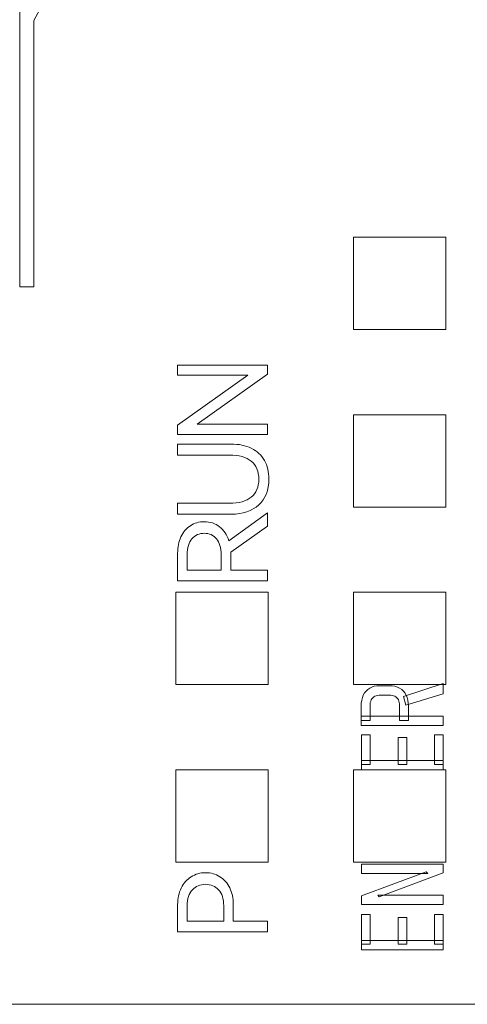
# Model space of a CAD drawing. Header units: inches. Extents: x 830 to 2908, y -1046 to 167.
# Tile 18 of 62: x 2610 to 2616, y -821 to -808. Entities that reach past the tile are written whole.
import ezdxf

# ---------------------------------------------------------------- set-up
doc = ezdxf.new("R2010")
doc.units = ezdxf.units.IN
doc.header["$LTSCALE"] = 23.1
doc.header["$MEASUREMENT"] = 0
doc.layers.get('0').update_dxf_attribs({"lineweight": 18})
doc.layers.add('layer 1', color=7, linetype='Continuous')

msp = doc.modelspace()

# ---------------------------------------------------------------- linework, layer by layer
at = {"color": 32, "linetype": 'Continuous', "lineweight": 0, "true_color": 0xcd6928}
for p, q in [((2609.93, -811.313), (2609.93, -795.813)), ((2610.13, -807.565), (2610.88, -806.153)), ((2610.13, -807.565), (2610.13, -811.313)), ((2610.13, -811.313), (2609.93, -811.313))]:
    msp.add_line(p, q, dxfattribs=at)
at = {"color": 7, "linetype": 'Continuous', "lineweight": 0}
msp.add_line((2608.034, -821.413), (2704.63, -821.413), dxfattribs=at)
at = {"layer": 'layer 1', "color": 250, "lineweight": 0}
for points in [[(2614.628, -811.913), (2614.628, -811.913), (2614.628, -810.613), (2614.628, -810.613), (2614.628, -810.613), (2614.628, -810.613), (2615.928, -810.613), (2615.928, -810.613), (2615.928, -810.613), (2615.928, -810.613), (2615.928, -811.913), (2615.928, -811.913), (2615.928, -811.913), (2615.928, -811.913), (2614.628, -811.913), (2614.628, -811.913)], [(2614.628, -814.413), (2614.628, -814.413), (2614.628, -813.113), (2614.628, -813.113), (2614.628, -813.113), (2614.628, -813.113), (2615.928, -813.113), (2615.928, -813.113), (2615.928, -813.113), (2615.928, -813.113), (2615.928, -814.413), (2615.928, -814.413), (2615.928, -814.413), (2615.928, -814.413), (2614.628, -814.413), (2614.628, -814.413)], [(2612.128, -816.913), (2612.128, -816.913), (2612.128, -815.613), (2612.128, -815.613), (2612.128, -815.613), (2612.128, -815.613), (2613.428, -815.613), (2613.428, -815.613), (2613.428, -815.613), (2613.428, -815.613), (2613.428, -816.913), (2613.428, -816.913), (2613.428, -816.913), (2613.428, -816.913), (2612.128, -816.913), (2612.128, -816.913)], [(2614.628, -816.913), (2614.628, -816.913), (2614.628, -815.613), (2614.628, -815.613), (2614.628, -815.613), (2614.628, -815.613), (2615.928, -815.613), (2615.928, -815.613), (2615.928, -815.613), (2615.928, -815.613), (2615.928, -816.913), (2615.928, -816.913), (2615.928, -816.913), (2615.928, -816.913), (2614.628, -816.913), (2614.628, -816.913)], [(2612.128, -819.413), (2612.128, -819.413), (2612.128, -818.113), (2612.128, -818.113), (2612.128, -818.113), (2612.128, -818.113), (2613.428, -818.113), (2613.428, -818.113), (2613.428, -818.113), (2613.428, -818.113), (2613.428, -819.413), (2613.428, -819.413), (2613.428, -819.413), (2613.428, -819.413), (2612.128, -819.413), (2612.128, -819.413)], [(2614.628, -819.413), (2614.628, -819.413), (2614.628, -818.113), (2614.628, -818.113), (2614.628, -818.113), (2614.628, -818.113), (2615.928, -818.113), (2615.928, -818.113), (2615.928, -818.113), (2615.928, -818.113), (2615.928, -819.413), (2615.928, -819.413), (2615.928, -819.413), (2615.928, -819.413), (2614.628, -819.413), (2614.628, -819.413)]]:
    msp.add_open_spline(points, degree=3, knots=[0, 0, 0, 0, 0.25, 0.25, 0.25, 0.25, 0.5, 0.5, 0.5, 0.5, 0.75, 0.75, 0.75, 0.75, 1, 1, 1, 1], dxfattribs=at)
at = {"layer": 'layer 1', "color": 32, "lineweight": 0}
for points, knots in [([(2612.153, -813.262), (2612.153, -813.262), (2613.143, -812.558), (2613.143, -812.558), (2613.143, -812.558), (2613.143, -812.558), (2612.153, -812.558), (2612.153, -812.558), (2612.153, -812.558), (2612.153, -812.558), (2612.153, -812.413), (2612.153, -812.413), (2612.153, -812.413), (2612.153, -812.413), (2613.418, -812.413), (2613.418, -812.413), (2613.418, -812.413), (2613.418, -812.413), (2613.418, -812.543), (2613.418, -812.543), (2613.418, -812.543), (2613.418, -812.543), (2612.426, -813.246), (2612.426, -813.246), (2612.426, -813.246), (2612.426, -813.246), (2613.418, -813.246), (2613.418, -813.246), (2613.418, -813.246), (2613.418, -813.246), (2613.418, -813.391), (2613.418, -813.391), (2613.418, -813.391), (2613.418, -813.391), (2612.153, -813.391), (2612.153, -813.391), (2612.153, -813.391), (2612.153, -813.391), (2612.153, -813.262), (2612.153, -813.262)], [0, 0, 0, 0, 0.1, 0.1, 0.1, 0.1, 0.2, 0.2, 0.2, 0.2, 0.3, 0.3, 0.3, 0.3, 0.4, 0.4, 0.4, 0.4, 0.5, 0.5, 0.5, 0.5, 0.6, 0.6, 0.6, 0.6, 0.7, 0.7, 0.7, 0.7, 0.8, 0.8, 0.8, 0.8, 0.9, 0.9, 0.9, 0.9, 1, 1, 1, 1]), ([(2612.153, -813.68), (2612.153, -813.68), (2612.153, -813.526), (2612.153, -813.526), (2612.153, -813.526), (2612.153, -813.526), (2612.906, -813.526), (2612.906, -813.526), (2612.906, -813.526), (2613.014, -813.526), (2613.109, -813.546), (2613.189, -813.585), (2613.189, -813.585), (2613.269, -813.624), (2613.331, -813.681), (2613.373, -813.755), (2613.373, -813.755), (2613.416, -813.83), (2613.437, -813.918), (2613.437, -814.021), (2613.437, -814.021), (2613.437, -814.175), (2613.39, -814.296), (2613.295, -814.383), (2613.295, -814.383), (2613.201, -814.47), (2613.071, -814.513), (2612.906, -814.513), (2612.906, -814.513), (2612.906, -814.513), (2612.153, -814.513), (2612.153, -814.513), (2612.153, -814.513), (2612.153, -814.513), (2612.153, -814.36), (2612.153, -814.36), (2612.153, -814.36), (2612.153, -814.36), (2612.882, -814.36), (2612.882, -814.36), (2612.882, -814.36), (2613.016, -814.36), (2613.118, -814.331), (2613.189, -814.273), (2613.189, -814.273), (2613.26, -814.216), (2613.295, -814.131), (2613.295, -814.021), (2613.295, -814.021), (2613.295, -813.91), (2613.26, -813.825), (2613.189, -813.767), (2613.189, -813.767), (2613.118, -813.709), (2613.016, -813.68), (2612.882, -813.68), (2612.882, -813.68), (2612.882, -813.68), (2612.153, -813.68), (2612.153, -813.68)], [0, 0, 0, 0, 0.066667, 0.066667, 0.066667, 0.066667, 0.133333, 0.133333, 0.133333, 0.133333, 0.2, 0.2, 0.2, 0.2, 0.266667, 0.266667, 0.266667, 0.266667, 0.333333, 0.333333, 0.333333, 0.333333, 0.4, 0.4, 0.4, 0.4, 0.466667, 0.466667, 0.466667, 0.466667, 0.533333, 0.533333, 0.533333, 0.533333, 0.6, 0.6, 0.6, 0.6, 0.666667, 0.666667, 0.666667, 0.666667, 0.733333, 0.733333, 0.733333, 0.733333, 0.8, 0.8, 0.8, 0.8, 0.866667, 0.866667, 0.866667, 0.866667, 0.933333, 0.933333, 0.933333, 0.933333, 1, 1, 1, 1]), ([(2613.418, -814.493), (2613.418, -814.493), (2613.418, -814.682), (2613.418, -814.682), (2613.418, -814.682), (2613.418, -814.682), (2612.9, -815.048), (2612.9, -815.048), (2612.9, -815.048), (2612.9, -815.048), (2612.9, -815.064), (2612.9, -815.064), (2612.9, -815.064), (2612.9, -815.064), (2612.9, -815.299), (2612.9, -815.299), (2612.9, -815.299), (2612.9, -815.299), (2613.418, -815.299), (2613.418, -815.299), (2613.418, -815.299), (2613.418, -815.299), (2613.418, -815.453), (2613.418, -815.453), (2613.418, -815.453), (2613.418, -815.453), (2612.153, -815.453), (2612.153, -815.453), (2612.153, -815.453), (2612.153, -815.453), (2612.153, -815.064), (2612.153, -815.064), (2612.153, -815.064), (2612.153, -814.977), (2612.169, -814.9), (2612.2, -814.833), (2612.2, -814.833), (2612.231, -814.766), (2612.275, -814.713), (2612.332, -814.676), (2612.332, -814.676), (2612.389, -814.638), (2612.454, -814.619), (2612.528, -814.619), (2612.528, -814.619), (2612.611, -814.619), (2612.683, -814.643), (2612.743, -814.69), (2612.743, -814.69), (2612.804, -814.737), (2612.847, -814.803), (2612.874, -814.886), (2612.874, -814.886), (2612.874, -814.886), (2613.418, -814.493), (2613.418, -814.493)], [0, 0, 0, 0, 0.071429, 0.071429, 0.071429, 0.071429, 0.142857, 0.142857, 0.142857, 0.142857, 0.214286, 0.214286, 0.214286, 0.214286, 0.285714, 0.285714, 0.285714, 0.285714, 0.357143, 0.357143, 0.357143, 0.357143, 0.428571, 0.428571, 0.428571, 0.428571, 0.5, 0.5, 0.5, 0.5, 0.571429, 0.571429, 0.571429, 0.571429, 0.642857, 0.642857, 0.642857, 0.642857, 0.714286, 0.714286, 0.714286, 0.714286, 0.785714, 0.785714, 0.785714, 0.785714, 0.857143, 0.857143, 0.857143, 0.857143, 0.928571, 0.928571, 0.928571, 0.928571, 1, 1, 1, 1]), ([(2612.288, -815.299), (2612.288, -815.299), (2612.765, -815.299), (2612.765, -815.299), (2612.765, -815.299), (2612.765, -815.299), (2612.765, -815.083), (2612.765, -815.083), (2612.765, -815.083), (2612.765, -814.985), (2612.743, -814.91), (2612.7, -814.859), (2612.7, -814.859), (2612.657, -814.808), (2612.599, -814.782), (2612.528, -814.782), (2612.528, -814.782), (2612.457, -814.782), (2612.399, -814.808), (2612.354, -814.859), (2612.354, -814.859), (2612.31, -814.91), (2612.288, -814.985), (2612.288, -815.083), (2612.288, -815.083), (2612.288, -815.083), (2612.288, -815.299), (2612.288, -815.299)], [0, 0, 0, 0, 0.142857, 0.142857, 0.142857, 0.142857, 0.285714, 0.285714, 0.285714, 0.285714, 0.428571, 0.428571, 0.428571, 0.428571, 0.571429, 0.571429, 0.571429, 0.571429, 0.714286, 0.714286, 0.714286, 0.714286, 0.857143, 0.857143, 0.857143, 0.857143, 1, 1, 1, 1]), ([(2615.277, -817.419), (2615.277, -817.419), (2615.277, -817.206), (2615.277, -817.206), (2615.277, -817.206), (2615.277, -817.175), (2615.271, -817.149), (2615.26, -817.127), (2615.26, -817.127), (2615.248, -817.105), (2615.232, -817.088), (2615.21, -817.077), (2615.21, -817.077), (2615.188, -817.065), (2615.162, -817.06), (2615.131, -817.06), (2615.131, -817.06), (2615.131, -817.06), (2615.013, -817.06), (2615.013, -817.06), (2615.013, -817.06), (2614.981, -817.06), (2614.953, -817.065), (2614.93, -817.077), (2614.93, -817.077), (2614.907, -817.088), (2614.89, -817.105), (2614.878, -817.127), (2614.878, -817.127), (2614.866, -817.149), (2614.86, -817.175), (2614.86, -817.206), (2614.86, -817.206), (2614.86, -817.206), (2614.86, -817.419), (2614.86, -817.419), (2614.86, -817.419), (2614.86, -817.419), (2614.736, -817.419), (2614.736, -817.419), (2614.736, -817.419), (2614.736, -817.419), (2614.736, -817.217), (2614.736, -817.217), (2614.736, -817.217), (2614.736, -817.156), (2614.746, -817.104), (2614.766, -817.061), (2614.766, -817.061), (2614.786, -817.017), (2614.817, -816.984), (2614.856, -816.962), (2614.856, -816.962), (2614.895, -816.939), (2614.942, -816.928), (2614.997, -816.928), (2614.997, -816.928), (2614.997, -816.928), (2615.132, -816.928), (2615.132, -816.928), (2615.132, -816.928), (2615.188, -816.928), (2615.237, -816.939), (2615.277, -816.962), (2615.277, -816.962), (2615.318, -816.984), (2615.349, -817.017), (2615.37, -817.061), (2615.37, -817.061), (2615.391, -817.104), (2615.401, -817.156), (2615.401, -817.217), (2615.401, -817.217), (2615.401, -817.217), (2615.401, -817.419), (2615.401, -817.419), (2615.401, -817.419), (2615.401, -817.419), (2615.277, -817.419), (2615.277, -817.419)], [0, 0, 0, 0, 0.05, 0.05, 0.05, 0.05, 0.1, 0.1, 0.1, 0.1, 0.15, 0.15, 0.15, 0.15, 0.2, 0.2, 0.2, 0.2, 0.25, 0.25, 0.25, 0.25, 0.3, 0.3, 0.3, 0.3, 0.35, 0.35, 0.35, 0.35, 0.4, 0.4, 0.4, 0.4, 0.45, 0.45, 0.45, 0.45, 0.5, 0.5, 0.5, 0.5, 0.55, 0.55, 0.55, 0.55, 0.6, 0.6, 0.6, 0.6, 0.65, 0.65, 0.65, 0.65, 0.7, 0.7, 0.7, 0.7, 0.75, 0.75, 0.75, 0.75, 0.8, 0.8, 0.8, 0.8, 0.85, 0.85, 0.85, 0.85, 0.9, 0.9, 0.9, 0.9, 0.95, 0.95, 0.95, 0.95, 1, 1, 1, 1]), ([(2615.366, -817.2), (2615.366, -817.2), (2615.329, -817.079), (2615.329, -817.079), (2615.329, -817.079), (2615.329, -817.079), (2615.889, -816.895), (2615.889, -816.895), (2615.889, -816.895), (2615.889, -816.895), (2615.889, -817.043), (2615.889, -817.043), (2615.889, -817.043), (2615.889, -817.043), (2615.366, -817.2), (2615.366, -817.2)], [0, 0, 0, 0, 0.25, 0.25, 0.25, 0.25, 0.5, 0.5, 0.5, 0.5, 0.75, 0.75, 0.75, 0.75, 1, 1, 1, 1]), ([(2614.736, -817.489), (2614.736, -817.489), (2614.736, -817.357), (2614.736, -817.357), (2614.736, -817.357), (2614.736, -817.357), (2615.889, -817.357), (2615.889, -817.357), (2615.889, -817.357), (2615.889, -817.357), (2615.889, -817.489), (2615.889, -817.489), (2615.889, -817.489), (2615.889, -817.489), (2614.736, -817.489), (2614.736, -817.489)], [0, 0, 0, 0, 0.25, 0.25, 0.25, 0.25, 0.5, 0.5, 0.5, 0.5, 0.75, 0.75, 0.75, 0.75, 1, 1, 1, 1]), ([(2614.738, -818.035), (2614.738, -818.035), (2614.738, -817.619), (2614.738, -817.619), (2614.738, -817.619), (2614.738, -817.619), (2614.862, -817.619), (2614.862, -817.619), (2614.862, -817.619), (2614.862, -817.619), (2614.862, -818.035), (2614.862, -818.035), (2614.862, -818.035), (2614.862, -818.035), (2614.738, -818.035), (2614.738, -818.035)], [0, 0, 0, 0, 0.25, 0.25, 0.25, 0.25, 0.5, 0.5, 0.5, 0.5, 0.75, 0.75, 0.75, 0.75, 1, 1, 1, 1]), ([(2615.255, -818.035), (2615.255, -818.035), (2615.255, -817.659), (2615.255, -817.659), (2615.255, -817.659), (2615.255, -817.659), (2615.38, -817.659), (2615.38, -817.659), (2615.38, -817.659), (2615.38, -817.659), (2615.38, -818.035), (2615.38, -818.035), (2615.38, -818.035), (2615.38, -818.035), (2615.255, -818.035), (2615.255, -818.035)], [0, 0, 0, 0, 0.25, 0.25, 0.25, 0.25, 0.5, 0.5, 0.5, 0.5, 0.75, 0.75, 0.75, 0.75, 1, 1, 1, 1]), ([(2615.766, -818.035), (2615.766, -818.035), (2615.766, -817.619), (2615.766, -817.619), (2615.766, -817.619), (2615.766, -817.619), (2615.89, -817.619), (2615.89, -817.619), (2615.89, -817.619), (2615.89, -817.619), (2615.89, -818.035), (2615.89, -818.035), (2615.89, -818.035), (2615.89, -818.035), (2615.766, -818.035), (2615.766, -818.035)], [0, 0, 0, 0, 0.25, 0.25, 0.25, 0.25, 0.5, 0.5, 0.5, 0.5, 0.75, 0.75, 0.75, 0.75, 1, 1, 1, 1]), ([(2614.738, -818.114), (2614.738, -818.114), (2614.738, -817.981), (2614.738, -817.981), (2614.738, -817.981), (2614.738, -817.981), (2615.89, -817.981), (2615.89, -817.981), (2615.89, -817.981), (2615.89, -817.981), (2615.89, -818.114), (2615.89, -818.114), (2615.89, -818.114), (2615.89, -818.114), (2614.738, -818.114), (2614.738, -818.114)], [0, 0, 0, 0, 0.25, 0.25, 0.25, 0.25, 0.5, 0.5, 0.5, 0.5, 0.75, 0.75, 0.75, 0.75, 1, 1, 1, 1]), ([(2614.738, -820.008), (2614.738, -820.008), (2614.738, -819.888), (2614.738, -819.888), (2614.738, -819.888), (2614.738, -819.888), (2615.652, -819.548), (2615.652, -819.548), (2615.652, -819.548), (2615.652, -819.548), (2615.673, -819.57), (2615.673, -819.57), (2615.673, -819.57), (2615.673, -819.57), (2614.738, -819.57), (2614.738, -819.57), (2614.738, -819.57), (2614.738, -819.57), (2614.738, -819.442), (2614.738, -819.442), (2614.738, -819.442), (2614.738, -819.442), (2615.889, -819.442), (2615.889, -819.442), (2615.889, -819.442), (2615.889, -819.442), (2615.889, -819.563), (2615.889, -819.563), (2615.889, -819.563), (2615.889, -819.563), (2614.988, -819.901), (2614.988, -819.901), (2614.988, -819.901), (2614.988, -819.901), (2614.968, -819.879), (2614.968, -819.879), (2614.968, -819.879), (2614.968, -819.879), (2615.889, -819.879), (2615.889, -819.879), (2615.889, -819.879), (2615.889, -819.879), (2615.889, -820.008), (2615.889, -820.008), (2615.889, -820.008), (2615.889, -820.008), (2614.738, -820.008), (2614.738, -820.008)], [0, 0, 0, 0, 0.083333, 0.083333, 0.083333, 0.083333, 0.166667, 0.166667, 0.166667, 0.166667, 0.25, 0.25, 0.25, 0.25, 0.333333, 0.333333, 0.333333, 0.333333, 0.416667, 0.416667, 0.416667, 0.416667, 0.5, 0.5, 0.5, 0.5, 0.583333, 0.583333, 0.583333, 0.583333, 0.666667, 0.666667, 0.666667, 0.666667, 0.75, 0.75, 0.75, 0.75, 0.833333, 0.833333, 0.833333, 0.833333, 0.916667, 0.916667, 0.916667, 0.916667, 1, 1, 1, 1]), ([(2612.153, -820.006), (2612.153, -819.92), (2612.17, -819.844), (2612.203, -819.776), (2612.203, -819.776), (2612.236, -819.709), (2612.283, -819.656), (2612.342, -819.618), (2612.342, -819.618), (2612.402, -819.58), (2612.469, -819.561), (2612.545, -819.561), (2612.545, -819.561), (2612.621, -819.561), (2612.689, -819.58), (2612.748, -819.617), (2612.748, -819.617), (2612.808, -819.655), (2612.854, -819.707), (2612.887, -819.775), (2612.887, -819.775), (2612.919, -819.842), (2612.936, -819.919), (2612.936, -820.006), (2612.936, -820.006), (2612.936, -820.006), (2612.936, -820.241), (2612.936, -820.241), (2612.936, -820.241), (2612.936, -820.241), (2613.418, -820.241), (2613.418, -820.241), (2613.418, -820.241), (2613.418, -820.241), (2613.418, -820.394), (2613.418, -820.394), (2613.418, -820.394), (2613.418, -820.394), (2612.153, -820.394), (2612.153, -820.394), (2612.153, -820.394), (2612.153, -820.394), (2612.153, -820.006), (2612.153, -820.006)], [0, 0, 0, 0, 0.090909, 0.090909, 0.090909, 0.090909, 0.181818, 0.181818, 0.181818, 0.181818, 0.272727, 0.272727, 0.272727, 0.272727, 0.363636, 0.363636, 0.363636, 0.363636, 0.454545, 0.454545, 0.454545, 0.454545, 0.545455, 0.545455, 0.545455, 0.545455, 0.636364, 0.636364, 0.636364, 0.636364, 0.727273, 0.727273, 0.727273, 0.727273, 0.818182, 0.818182, 0.818182, 0.818182, 0.909091, 0.909091, 0.909091, 0.909091, 1, 1, 1, 1]), ([(2612.801, -820.025), (2612.801, -819.928), (2612.777, -819.853), (2612.729, -819.802), (2612.729, -819.802), (2612.682, -819.75), (2612.62, -819.724), (2612.545, -819.724), (2612.545, -819.724), (2612.47, -819.724), (2612.409, -819.75), (2612.36, -819.802), (2612.36, -819.802), (2612.312, -819.853), (2612.288, -819.928), (2612.288, -820.025), (2612.288, -820.025), (2612.288, -820.025), (2612.288, -820.241), (2612.288, -820.241), (2612.288, -820.241), (2612.288, -820.241), (2612.801, -820.241), (2612.801, -820.241), (2612.801, -820.241), (2612.801, -820.241), (2612.801, -820.025), (2612.801, -820.025)], [0, 0, 0, 0, 0.142857, 0.142857, 0.142857, 0.142857, 0.285714, 0.285714, 0.285714, 0.285714, 0.428571, 0.428571, 0.428571, 0.428571, 0.571429, 0.571429, 0.571429, 0.571429, 0.714286, 0.714286, 0.714286, 0.714286, 0.857143, 0.857143, 0.857143, 0.857143, 1, 1, 1, 1]), ([(2614.738, -820.567), (2614.738, -820.567), (2614.738, -820.151), (2614.738, -820.151), (2614.738, -820.151), (2614.738, -820.151), (2614.862, -820.151), (2614.862, -820.151), (2614.862, -820.151), (2614.862, -820.151), (2614.862, -820.567), (2614.862, -820.567), (2614.862, -820.567), (2614.862, -820.567), (2614.738, -820.567), (2614.738, -820.567)], [0, 0, 0, 0, 0.25, 0.25, 0.25, 0.25, 0.5, 0.5, 0.5, 0.5, 0.75, 0.75, 0.75, 0.75, 1, 1, 1, 1]), ([(2615.255, -820.567), (2615.255, -820.567), (2615.255, -820.191), (2615.255, -820.191), (2615.255, -820.191), (2615.255, -820.191), (2615.38, -820.191), (2615.38, -820.191), (2615.38, -820.191), (2615.38, -820.191), (2615.38, -820.567), (2615.38, -820.567), (2615.38, -820.567), (2615.38, -820.567), (2615.255, -820.567), (2615.255, -820.567)], [0, 0, 0, 0, 0.25, 0.25, 0.25, 0.25, 0.5, 0.5, 0.5, 0.5, 0.75, 0.75, 0.75, 0.75, 1, 1, 1, 1]), ([(2615.766, -820.567), (2615.766, -820.567), (2615.766, -820.151), (2615.766, -820.151), (2615.766, -820.151), (2615.766, -820.151), (2615.89, -820.151), (2615.89, -820.151), (2615.89, -820.151), (2615.89, -820.151), (2615.89, -820.567), (2615.89, -820.567), (2615.89, -820.567), (2615.89, -820.567), (2615.766, -820.567), (2615.766, -820.567)], [0, 0, 0, 0, 0.25, 0.25, 0.25, 0.25, 0.5, 0.5, 0.5, 0.5, 0.75, 0.75, 0.75, 0.75, 1, 1, 1, 1]), ([(2614.738, -820.646), (2614.738, -820.646), (2614.738, -820.514), (2614.738, -820.514), (2614.738, -820.514), (2614.738, -820.514), (2615.89, -820.514), (2615.89, -820.514), (2615.89, -820.514), (2615.89, -820.514), (2615.89, -820.646), (2615.89, -820.646), (2615.89, -820.646), (2615.89, -820.646), (2614.738, -820.646), (2614.738, -820.646)], [0, 0, 0, 0, 0.25, 0.25, 0.25, 0.25, 0.5, 0.5, 0.5, 0.5, 0.75, 0.75, 0.75, 0.75, 1, 1, 1, 1])]:
    msp.add_open_spline(points, degree=3, knots=knots, dxfattribs=at)

doc.saveas('drawing.dxf')
